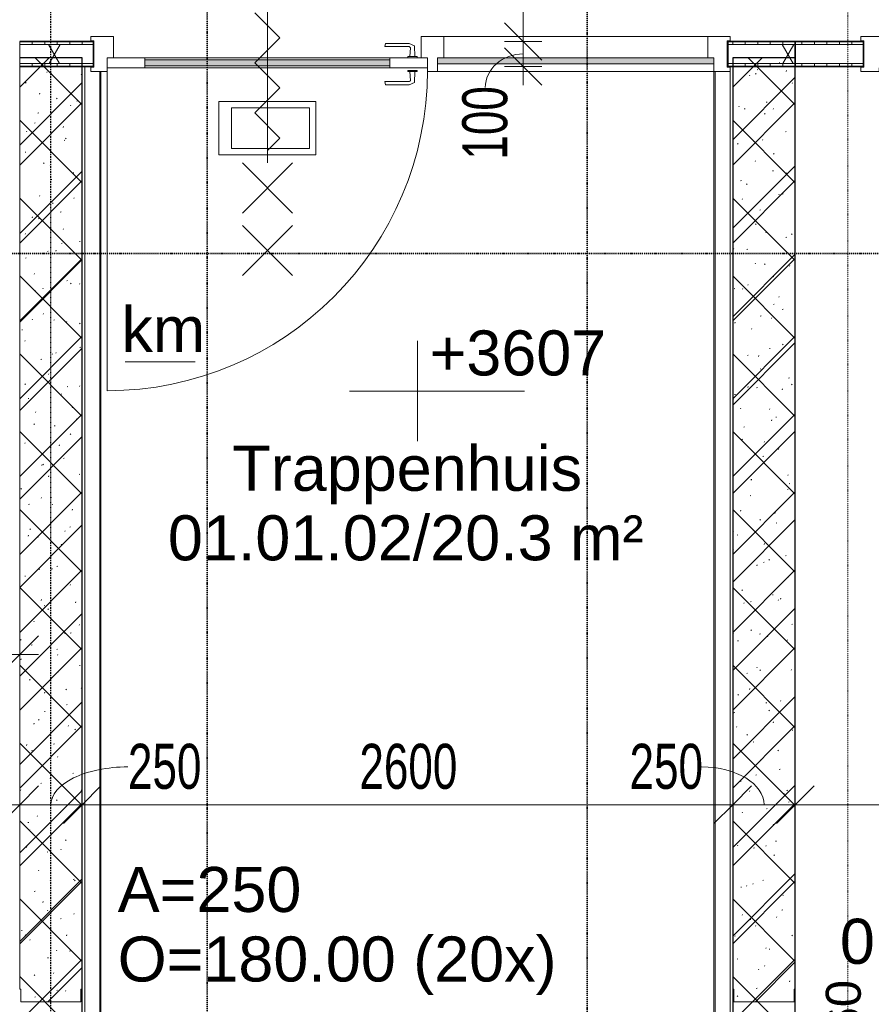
# Model space of a CAD drawing. Header units: millimetres. Extents: x -80560 to 110805, y -11020 to 52719.
# Tile 58 of 184: x 50970 to 54374, y 14303 to 18237. Entities that reach past the tile are written whole.
import ezdxf

# ---------------------------------------------------------------- set-up
doc = ezdxf.new("R2010")
doc.units = ezdxf.units.MM
doc.linetypes.add('CENTER2', pattern=[20, 8, -4, 4, -4])
doc.linetypes.add('DASHDOT2', pattern=[8, 4, -2, 0, -2])
for name, color, linetype, lineweight in [('A-ANNO-DIMS', 211, 'Continuous', 9), ('A-ANNO-DIMS-100', 211, 'Continuous', 9), ('A-ANNO-NOTE', 131, 'Continuous', 18), ('A-AREA-IDEN', 2, 'Continuous', 9), ('A-DETL', 90, 'Continuous', 18), ('A-DETL-GENF', 92, 'Continuous', 18), ('A-DOOR', 31, 'Continuous', 18), ('A-FLOR', 192, 'Continuous', 18), ('A-FLOR-OTLN', 51, 'Continuous', 18), ('A-GLAZ', 151, 'Continuous', 18), ('A-WALL', 113, 'Continuous', 35), ('A-WALL-PATT', 111, 'Continuous', 35), ('G-ANNO-DIMS', 111, 'Continuous', 9), ('G-ANNO-SYMB', 111, 'Continuous', 9), ('G-ANNO-TEXT', 231, 'Continuous', 9), ('I-WALL', 2, 'Continuous', 18), ('S-GRID', 1, 'Continuous', 9), ('S-STRS-IDEN', 31, 'Continuous', 18)]:
    doc.layers.add(name, color=color, linetype=linetype, lineweight=lineweight)
doc.styles.add('Arial', font='arial.ttf', dxfattribs={"height": 180})
doc.styles.add('Arial_1', font='arial.ttf', dxfattribs={"height": 140})
doc.styles.add('Arial_5', font='arial.ttf', dxfattribs={"width": 0.7, "height": 180})
doc.dimstyles.new('n3o_1_8_2', dxfattribs={"dimscale": 304.8, "dimtxt": 183.646692, "dimasz": 0.492126, "dimexe": 0.246063, "dimexo": 0.0625, "dimgap": 0.032808, "dimtad": 1, "dimdec": 0, "dimdsep": 46, "dimtxsty": 'Arial_5', "dimblk1": 'OBLIQUE', "dimblk2": 'OBLIQUE', "dimsah": 1, "dimcen": 0.09, "dimdle": 0.246063, "dimazin": 0, "dimtfac": 1, "dimtdec": 4, "dimtix": 1, "dimtmove": 1, "dimatfit": 3, "dimfxl": 0.246063, "dimfxlon": 1, "dimtvp": 1, "dimtolj": 1, "dimtzin": 0, "dimarcsym": 2})
doc.dimstyles.new('n3o_1_8_3', dxfattribs={"dimscale": 304.8, "dimtxt": 183.646692, "dimasz": 0.492126, "dimexe": 0.246063, "dimexo": 0.0625, "dimgap": 0.032808, "dimtad": 1, "dimdec": 0, "dimdsep": 46, "dimtxsty": 'Arial_5', "dimblk1": 'OBLIQUE', "dimblk2": 'OBLIQUE', "dimsah": 1, "dimcen": 0.09, "dimdle": 0.246063, "dimazin": 0, "dimtfac": 1, "dimtdec": 4, "dimtix": 1, "dimtmove": 0, "dimatfit": 3, "dimfxl": 0.246063, "dimfxlon": 1, "dimtvp": 1, "dimtolj": 1, "dimtzin": 0, "dimarcsym": 2})
pattern_1 = [(45, (0, 0), (-176.7767, 176.7767), []), (17, (0, 0), (51.37877, 156.87645), [3.353, -159.647, 3.353, -88.647, -134]), (17, (0, 0), (51.37877, 156.87645), [-255, 3.353, -130.647]), (48, (0, 0), (-36.014, 160.26226), [3.353, -158.647, 3.353, -160.647, -132]), (48, (0, 0), (-36.014, 160.26226), [-326, 3.353, -128.647]), (71, (0, 0), (-94.825, 133.12483), [3.353, -156.647, 3.353, -87.247, -131]), (71, (0, 0), (-94.825, 133.12483), [-250.6, 3.353, -127.647])]
pattern_2 = [(90, (55346.07, 18050), (-50, -1e-13), [])]
pattern_3 = [(60, (24894.82, 0), (-274.963, 158.75), []), (120, (24894.82, 0), (-274.963, -158.75), [])]
pattern_4 = [(90, (52519.82, 18050), (-50, -2e-13), [])]

# ---------------------------------------------------------------- blocks, each defined once
blk = doc.blocks.new('19112_SW_LeonardoCollege_R2020_rvt-1-DO_01 eerste verdieping')
at = {"layer": 'A-WALL-PATT', "lineweight": 5}
h = blk.add_hatch(dxfattribs=at)
h.set_pattern_fill('FP_166', color=10, angle=45, style=0, pattern_type=2)
h.set_pattern_definition([(135, (26325, 14167.5), (-155.563, -155.563), []), (225, (26325, 14167.5), (155.563, -155.563), [])])
h.paths.add_polyline_path([(26325, 10250), (26325, 18085), (26075, 18085), (26075, 10250), (26238.4, 10250)], flags=0)
h = blk.add_hatch(dxfattribs=at)
h.set_pattern_fill('FP_167', color=10, angle=45, style=0, pattern_type=2)
h.set_pattern_definition([(135, (29175, 14167.5), (-155.563, -155.563), []), (225, (29175, 14167.5), (155.563, -155.563), [])])
h.paths.add_polyline_path([(29175, 10250), (29175, 18085), (28925, 18085), (28925, 10250), (29028.3, 10250)], flags=0)
at = {"layer": 'A-FLOR', "color": 250, "lineweight": 9}
for p, q in [((27626.5, 18085), (26450, 18085)), ((27680, 18085), (27663.5, 18085))]:
    blk.add_line(p, q, dxfattribs=at)
at = {"layer": 'I-WALL', "color": 50, "lineweight": 25}
for p, q in [((26325, 18085), (26075, 18085)), ((26325, 10250), (26325, 18085)), ((28925, 18085), (28925, 10250)), ((29175, 18085), (28925, 18085)), ((29175, 10250), (29175, 18085))]:
    blk.add_line(p, q, dxfattribs=at)
blk = doc.blocks.new('95251-Leonardo College Leiden_rvt-1-DO_01 eerste verdieping')
at = {"layer": 'A-WALL-PATT', "lineweight": 9}
h = blk.add_hatch(dxfattribs=at)
h.set_pattern_fill('FP_182', color=55, style=0, pattern_type=2)
h.set_pattern_definition(pattern_1)
h.paths.add_polyline_path([(26200, 14312.5), (26320, 14312.5), (26320, 14362.5), (26325, 14362.5), (26325, 18085), (26075, 18085), (26075, 14362.5), (26080, 14362.5), (26080, 14312.5), (26091.6, 14312.5)], flags=0)
h = blk.add_hatch(dxfattribs=at)
h.set_pattern_fill('FP_182', color=55, style=0, pattern_type=2)
h.set_pattern_definition(pattern_1)
h.paths.add_polyline_path([(29050, 14312.5), (29170, 14312.5), (29170, 14362.5), (29175, 14362.5), (29175, 18085), (28925, 18085), (28925, 14362.5), (28930, 14362.5), (28930, 14312.5), (29028.3, 14312.5)], flags=0)
at = {"layer": 'A-WALL', "color": 170, "lineweight": 5}
for p, q in [((26075, 18085), (26075, 14362.5)), ((26325, 18085), (26075, 18085)), ((26325, 14362.5), (26325, 18085)), ((28925, 18085), (28925, 14362.5)), ((29175, 18085), (28925, 18085)), ((29175, 14362.5), (29175, 18085)), ((26075, 14362.5), (26080, 14362.5)), ((26080, 14362.5), (26080, 14312.5)), ((26320, 14312.5), (26320, 14362.5)), ((26320, 14362.5), (26325, 14362.5)), ((28925, 14362.5), (28930, 14362.5)), ((28930, 14362.5), (28930, 14312.5)), ((29170, 14312.5), (29170, 14362.5)), ((29170, 14362.5), (29175, 14362.5)), ((26080, 14312.5), (26320, 14312.5)), ((28930, 14312.5), (29170, 14312.5))]:
    blk.add_line(p, q, dxfattribs=at)
blk = doc.blocks.new('32_n3o_deur_enkel - 90x139_17_K_930_2410x1080_deur vv glasstrook_Deur_ extra kierdichting en valdorpel-34136963-DO_01 eerste verdieping')
at = {"layer": 'A-GLAZ'}
for p, q in [((-540, 69.5), (-450, 69.5)), ((-540, 52.5), (-540, 69.5)), ((-528, 52.5), (-540, 52.5)), ((-528, -52.5), (-528, 52.5)), ((-450, 69.5), (-450, -15.5)), ((450, 69.5), (540, 69.5)), ((450, -15.5), (450, 69.5)), ((528, 52.5), (528, -52.5)), ((540, 52.5), (528, 52.5)), ((540, 69.5), (540, 52.5)), ((-540, -52.5), (-528, -52.5)), ((-540, -69.5), (-540, -52.5)), ((-467, -69.5), (-540, -69.5)), ((-467, -55.5), (-467, -69.5)), ((467, -69.5), (467, -55.5)), ((540, -69.5), (467, -69.5)), ((528, -52.5), (540, -52.5)), ((540, -52.5), (540, -69.5))]:
    blk.add_line(p, q, dxfattribs=at)
blk = doc.blocks.new('32_n3o_deur_enkel met zijlicht - 90x139_17_K_980_2410x2555_deur volglas_60 min_zs_noodtrap-34330677-DO_01 eerste verdieping')
at = {"layer": 'A-GLAZ'}
for p, q in [((-1212.5, 69.5), (-1277.5, 69.5)), ((-1277.5, 69.5), (-1277.5, 52.5)), ((-1277.5, 52.5), (-1265.5, 52.5)), ((-1265.5, 52.5), (-1265.5, -52.5)), ((-1212.5, 39.5), (-1212.5, 69.5)), ((-1212.5, 69.5), (-107.5, 69.5)), ((-67.5, 69.5), (-107.5, 69.5)), ((-107.5, 69.5), (-107.5, 39.5)), ((-67.5, 55.5), (-67.5, 69.5)), ((1277.5, 69.5), (1212.5, 69.5)), ((1212.5, 69.5), (1212.5, 55.5)), ((1265.5, -52.5), (1265.5, 52.5)), ((1265.5, 52.5), (1277.5, 52.5)), ((1277.5, 52.5), (1277.5, 69.5)), ((-1187.5, -69.5), (-1187.5, 15.5)), ((-132.5, 15.5), (-132.5, -69.5)), ((-42.5, -69.5), (-42.5, 15.5)), ((1187.5, 15.5), (1187.5, -69.5)), ((-1265.5, -52.5), (-1277.5, -52.5)), ((-1277.5, -52.5), (-1277.5, -69.5)), ((-1277.5, -69.5), (-1187.5, -69.5)), ((-132.5, -69.5), (-1187.5, -69.5)), ((-132.5, -69.5), (-42.5, -69.5)), ((1187.5, -69.5), (1277.5, -69.5)), ((1277.5, -52.5), (1265.5, -52.5)), ((1277.5, -69.5), (1277.5, -52.5))]:
    blk.add_line(p, q, dxfattribs=at)
blk = doc.blocks.new('30_n3o_deur_glas - 40mm_draai_60min_zs_LS-33475664-DO_01 eerste verdieping')
at = {"layer": 'A-DOOR'}
blk.add_hatch(color=256, dxfattribs=at).paths.add_polyline_path([(-150, 32), (-1130, 32), (-1130, 8), (-150, 8)], flags=0)
for p, q in [((-833.8, 174.2), (-833.8, 387.5)), ((-833.8, 387.5), (-446.2, 387.5)), ((-808.8, 199.2), (-808.8, 362.5)), ((-808.8, 362.5), (-496.2, 362.5)), ((-496.2, 362.5), (-496.2, 199.2)), ((-446.2, 387.5), (-446.2, 174.2)), ((-496.2, 199.2), (-808.8, 199.2)), ((-446.2, 174.2), (-833.8, 174.2)), ((-1130, 40), (-1280, 40)), ((-1280, 40), (-1280, 0)), ((-1130, 0), (-1130, 40)), ((-1130, 40), (-150, 40)), ((0, 40), (-150, 40)), ((-150, 40), (-150, 0)), ((0, 0), (0, 40)), ((-1280, 0), (-1130, 0)), ((-150, 32), (-1130, 32)), ((-1130, 32), (-1130, 8)), ((-1130, 8), (-150, 8)), ((-150, 0), (-1130, 0)), ((-150, 8), (-150, 32)), ((-150, 0), (0, 0))]:
    blk.add_line(p, q, dxfattribs=at)
blk = doc.blocks.new('30_n3o_beslag_deurkruk_met_schild - std-V241-DO_01 eerste verdieping')
at = {"layer": 'A-DOOR'}
for p, q in [((-18.5, 0), (-18.5, -5)), ((18.5, -5), (18.5, 0)), ((-18.5, -5), (18.5, -5)), ((-7.8, -48.4), (-10, -5)), ((10, -5), (8.3, -39.7)), ((12.7, -58), (-7.8, -48.4)), ((108, -58), (12.7, -58)), ((13.3, -45), (111, -45)), ((111, -45), (108, -58))]:
    blk.add_line(p, q, dxfattribs=at)
at = {"layer": 'A-DOOR', "flags": 128}
blk.add_lwpolyline([(8.3, -39.7), (8.6, -41.7), (9.6, -43.4), (11.3, -44.6), (13.3, -45)], dxfattribs=at)
blk = doc.blocks.new('30_n3o_beslag_deurkruk_met_schild - std-V242-DO_01 eerste verdieping')
at = {"layer": 'A-DOOR'}
for p, q in [((-10, 5), (-7.8, 48.4)), ((-7.8, 48.4), (12.7, 58)), ((8.3, 39.7), (10, 5)), ((12.7, 58), (108, 58)), ((111, 45), (13.3, 45)), ((108, 58), (111, 45)), ((18.5, 5), (-18.5, 5)), ((-18.5, 5), (-18.5, 0)), ((18.5, 0), (18.5, 5)), ((-18.5, 0), (18.5, 0))]:
    blk.add_line(p, q, dxfattribs=at)
at = {"layer": 'A-DOOR', "flags": 128}
blk.add_lwpolyline([(13.3, 45), (11.3, 44.6), (9.6, 43.4), (8.6, 41.7), (8.3, 39.7)], dxfattribs=at)
blk = doc.blocks.new('00_n3o_symbool_swingangle - std-33475685-DO_01 eerste verdieping')
at = {"layer": 'A-DOOR'}
blk.add_line((-415, -10), (-415, -1290), dxfattribs=at)
blk.add_arc((-415, -10), 1280, 270, 0, dxfattribs=at)
blk = doc.blocks.new('30_n3o_raam_vast - 24mm-33475654-DO_01 eerste verdieping')
at = {"layer": 'A-DOOR'}
blk.add_hatch(color=256, dxfattribs=at).paths.add_polyline_path([(-989.6, 24), (-1105, 24), (-1105, 0), (0, 0), (0, 24), (-402.3, 24)], flags=0)
for p, q in [((0, 24), (-1105, 24)), ((-1105, 24), (-1105, 0)), ((-1105, 0), (0, 0)), ((0, 0), (0, 24))]:
    blk.add_line(p, q, dxfattribs=at)
blk = doc.blocks.new('01_n3o_symbool_lijn_met_tekst - brandwerend_B60-31157474-DO_01 eerste verdieping')
at = {"layer": 'A-DETL-GENF', "color": 3, "linetype": 'DASHDOT2'}
blk.add_line((0, 0), (8362.5, 0), dxfattribs=at)
blk = doc.blocks.new('DIMBLOCK345-DO_01 eerste verdieping')
at = {"layer": 'A-ANNO-DIMS-100'}
for p, q in [((52982.3, 22735), (52907.3, 22810)), ((53057.3, 22735), (52907.3, 22735)), ((52982.3, 22735), (52982.3, 18150)), ((52982.3, 22735), (53057.3, 22660)), ((52982.3, 22735), (53057.3, 22735)), ((52982.3, 18150), (52907.3, 18225)), ((53057.3, 18150), (52907.3, 18150)), ((52982.3, 18150), (53057.3, 18075)), ((52982.3, 18150), (53057.3, 18150))]:
    blk.add_line(p, q, dxfattribs=at)
at = {"layer": 'A-ANNO-DIMS-100', "color": 0, "insert": (52738.6, 20250.4), "char_height": 180, "width": 461.094, "attachment_point": 1, "rotation": 90, "line_spacing_factor": 0.941778, "style": 'Arial_5'}
blk.add_mtext('4585', dxfattribs=at)
blk = doc.blocks.new('_Oblique')
at = {"color": 0, "linetype": 'ByBlock', "lineweight": -2}
blk.add_line((-0.5, -0.5), (0.5, 0.5), dxfattribs=at)
blk = doc.blocks.new('DIMBLOCK346-DO_01 eerste verdieping')
at = {"layer": 'A-ANNO-DIMS-100'}
for p, q in [((52982.3, 18150), (52907.3, 18225)), ((53057.3, 18150), (52907.3, 18150)), ((52982.3, 18150), (52982.3, 17975)), ((52982.3, 18150), (53057.3, 18075)), ((52982.3, 18150), (53057.3, 18150)), ((52982.3, 18050), (52907.3, 18125)), ((53057.3, 18050), (52907.3, 18050)), ((52982.3, 18050), (53057.3, 17975)), ((52982.3, 18050), (53057.3, 18050))]:
    blk.add_line(p, q, dxfattribs=at)
blk.add_ellipse((52982.3, 17966.2), major_axis=(151.3, 0), ratio=0.884755, start_param=1.570796, end_param=3.141593, dxfattribs=at)
at = {"layer": 'A-ANNO-DIMS-100', "color": 0, "insert": (52738.6, 17678), "char_height": 180, "width": 345.821, "attachment_point": 1, "rotation": 90, "line_spacing_factor": 0.941778, "style": 'Arial_5'}
blk.add_mtext('100', dxfattribs=at)
blk = doc.blocks.new('Spot Elevations - default-305554-DO_01 eerste verdieping')
at = {"layer": 'G-ANNO-DIMS'}
for p, q in [((0, 2), (0, -2)), ((4.277, 0), (-2.723, 0))]:
    blk.add_line(p, q, dxfattribs=at)
blk = doc.blocks.new('DIMBLOCK438-DO_01 eerste verdieping')
at = {"layer": 'A-ANNO-DIMS-100'}
for p, q in [((50369.8, 15700), (50444.8, 15775)), ((50369.8, 15775), (50369.8, 15625)), ((50369.8, 15700), (50369.8, 15775)), ((50969.8, 15700), (51044.8, 15775)), ((50969.8, 15775), (50969.8, 15625)), ((50969.8, 15700), (50969.8, 15775)), ((50369.8, 15700), (50294.8, 15625)), ((50369.8, 15700), (51044.8, 15700)), ((50969.8, 15700), (50894.8, 15625))]:
    blk.add_line(p, q, dxfattribs=at)
at = {"layer": 'A-ANNO-DIMS-100', "color": 0, "insert": (50525.7, 15943.6), "char_height": 180, "width": 345.821, "attachment_point": 1, "line_spacing_factor": 0.941778, "style": 'Arial_5'}
blk.add_mtext('600', dxfattribs=at)
blk = doc.blocks.new('DIMBLOCK470-DO_01 eerste verdieping')
at = {"layer": 'A-ANNO-DIMS-100'}
for p, q in [((45444.8, 15100), (45519.8, 15175)), ((45444.8, 15175), (45444.8, 15025)), ((45444.8, 15100), (45444.8, 15175)), ((50969.8, 15100), (51044.8, 15175)), ((50969.8, 15175), (50969.8, 15025)), ((50969.8, 15100), (50969.8, 15175)), ((45444.8, 15100), (45369.8, 15025)), ((45444.8, 15100), (50969.8, 15100)), ((50969.8, 15100), (50894.8, 15025))]:
    blk.add_line(p, q, dxfattribs=at)
at = {"layer": 'A-ANNO-DIMS-100', "color": 0, "insert": (48015.2, 15343.6), "char_height": 180, "width": 461.094, "attachment_point": 1, "line_spacing_factor": 0.941778, "style": 'Arial_5'}
blk.add_mtext('5525', dxfattribs=at)
blk = doc.blocks.new('DIMBLOCK471-DO_01 eerste verdieping')
at = {"layer": 'A-ANNO-DIMS-100'}
for p, q in [((50969.8, 15100), (51044.8, 15175)), ((50969.8, 15175), (50969.8, 15025)), ((50969.8, 15100), (50969.8, 15175)), ((51219.8, 15100), (51294.8, 15175)), ((51219.8, 15175), (51219.8, 15025)), ((51219.8, 15100), (51219.8, 15175)), ((50969.8, 15100), (50894.8, 15025)), ((50969.8, 15100), (51219.8, 15100)), ((51219.8, 15100), (51144.8, 15025))]:
    blk.add_line(p, q, dxfattribs=at)
blk.add_ellipse((51402.5, 15100), major_axis=(307.7, 0), ratio=0.491605, start_param=1.570796, end_param=3.141593, dxfattribs=at)
at = {"layer": 'A-ANNO-DIMS-100', "color": 0, "insert": (51402.5, 15343.6), "char_height": 180, "width": 345.821, "attachment_point": 1, "line_spacing_factor": 0.941778, "style": 'Arial_5'}
blk.add_mtext('250', dxfattribs=at)
blk = doc.blocks.new('DIMBLOCK472-DO_01 eerste verdieping')
at = {"layer": 'A-ANNO-DIMS-100'}
for p, q in [((51219.8, 15100), (51294.8, 15175)), ((51219.8, 15175), (51219.8, 15025)), ((51219.8, 15100), (51219.8, 15175)), ((53819.8, 15100), (53894.8, 15175)), ((53819.8, 15175), (53819.8, 15025)), ((53819.8, 15100), (53819.8, 15175)), ((51219.8, 15100), (51144.8, 15025)), ((51219.8, 15100), (53819.8, 15100)), ((53819.8, 15100), (53744.8, 15025))]:
    blk.add_line(p, q, dxfattribs=at)
at = {"layer": 'A-ANNO-DIMS-100', "color": 0, "insert": (52327.7, 15343.6), "char_height": 180, "width": 461.094, "attachment_point": 1, "line_spacing_factor": 0.941778, "style": 'Arial_5'}
blk.add_mtext('2600', dxfattribs=at)
blk = doc.blocks.new('DIMBLOCK473-DO_01 eerste verdieping')
at = {"layer": 'A-ANNO-DIMS-100'}
for p, q in [((53819.8, 15100), (53894.8, 15175)), ((53819.8, 15175), (53819.8, 15025)), ((53819.8, 15100), (53819.8, 15175)), ((54069.8, 15100), (54144.8, 15175)), ((54069.8, 15175), (54069.8, 15025)), ((54069.8, 15100), (54069.8, 15175)), ((53819.8, 15100), (53744.8, 15025)), ((53819.8, 15100), (54069.8, 15100)), ((54069.8, 15100), (53994.8, 15025))]:
    blk.add_line(p, q, dxfattribs=at)
blk.add_ellipse((53695.6, 15100), major_axis=(249.3, 0), ratio=0.606872, start_param=0, end_param=1.570796, dxfattribs=at)
at = {"layer": 'A-ANNO-DIMS-100', "color": 0, "insert": (53407.4, 15343.6), "char_height": 180, "width": 345.821, "attachment_point": 1, "line_spacing_factor": 0.941778, "style": 'Arial_5'}
blk.add_mtext('250', dxfattribs=at)
blk = doc.blocks.new('DIMBLOCK474-DO_01 eerste verdieping')
at = {"layer": 'A-ANNO-DIMS-100'}
for p, q in [((54069.8, 15100), (54144.8, 15175)), ((54069.8, 15175), (54069.8, 15025)), ((54069.8, 15100), (54069.8, 15175)), ((56622.3, 15100), (56697.3, 15175)), ((56622.3, 15175), (56622.3, 15025)), ((56622.3, 15100), (56622.3, 15175)), ((54069.8, 15100), (53994.8, 15025)), ((54069.8, 15100), (56622.3, 15100)), ((56622.3, 15100), (56547.3, 15025))]:
    blk.add_line(p, q, dxfattribs=at)
at = {"layer": 'A-ANNO-DIMS-100', "color": 0, "insert": (55153.9, 15343.6), "char_height": 180, "width": 461.094, "attachment_point": 1, "line_spacing_factor": 0.941778, "style": 'Arial_5'}
blk.add_mtext('2553', dxfattribs=at)

msp = doc.modelspace()

# ---------------------------------------------------------------- hatches: boundary and pattern name
at = {"layer": 'A-WALL-PATT', "lineweight": 18}
h = msp.add_hatch(dxfattribs=at)
h.set_pattern_fill('FP_84', color=256, angle=90, style=0, pattern_type=2)
h.set_pattern_definition(pattern_4)
h.paths.add_polyline_path([(53923.1, 18137.5), (54069.8, 18137.5), (54069.8, 18150), (53799.8, 18150), (53799.8, 18137.5)], flags=0)
h.paths.add_polyline_path([(51264.8, 18137.5), (51264.8, 18150), (50969.8, 18150), (50969.8, 18137.5)], flags=0)
h = msp.add_hatch(dxfattribs=at)
h.set_pattern_fill('FP_36', color=256, angle=90, style=0, pattern_type=2)
h.set_pattern_definition(pattern_2)
h.paths.add_polyline_path([(56647.3, 18137.5), (56742.3, 18137.5), (56742.3, 18150), (56602.3, 18150), (56602.3, 18137.5), (56622.3, 18137.5)], flags=0)
h.paths.add_polyline_path([(55542.3, 18137.5), (55542.3, 18150), (55402.3, 18150), (55402.3, 18137.5)], flags=0)
h.paths.add_polyline_path([(54216.8, 18137.5), (54342.3, 18137.5), (54342.3, 18150), (54069.8, 18150), (54069.8, 18137.5)], flags=0)
h = msp.add_hatch(dxfattribs=at)
h.set_pattern_fill('FP_2', color=256, style=0, pattern_type=2)
h.set_pattern_definition(pattern_3)
h.paths.add_polyline_path([(51264.8, 18062.5), (51264.8, 18137.5), (50969.8, 18137.5), (50969.8, 18062.5)], flags=0)
h.paths.add_polyline_path([(54069.8, 18062.5), (54069.8, 18137.5), (53799.8, 18137.5), (53799.8, 18062.5), (53923.1, 18062.5)], flags=0)
h = msp.add_hatch(dxfattribs=at)
h.set_pattern_fill('FP_2', color=256, style=0, pattern_type=2)
h.set_pattern_definition(pattern_3)
h.paths.add_polyline_path([(56634.8, 18062.5), (56647.3, 18062.5), (56647.3, 18137.5), (56602.3, 18137.5), (56602.3, 18062.5), (56622.3, 18062.5)], flags=0)
h.paths.add_polyline_path([(54216.8, 18062.5), (54342.3, 18062.5), (54342.3, 18137.5), (54069.8, 18137.5), (54069.8, 18062.5)], flags=0)
h.paths.add_polyline_path([(55447.3, 18062.5), (55542.3, 18062.5), (55542.3, 18137.5), (55402.3, 18137.5), (55402.3, 18062.5), (55434.8, 18062.5)], flags=0)
h = msp.add_hatch(dxfattribs=at)
h.set_pattern_fill('FP_84', color=256, angle=90, style=0, pattern_type=2)
h.set_pattern_definition(pattern_4)
h.paths.add_polyline_path([(53923.1, 18050), (54069.8, 18050), (54069.8, 18062.5), (53799.8, 18062.5), (53799.8, 18050)], flags=0)
h.paths.add_polyline_path([(51264.8, 18050), (51264.8, 18062.5), (50969.8, 18062.5), (50969.8, 18050)], flags=0)
h = msp.add_hatch(dxfattribs=at)
h.set_pattern_fill('FP_36', color=256, angle=90, style=0, pattern_type=2)
h.set_pattern_definition(pattern_2)
h.paths.add_polyline_path([(56602.3, 18050), (56622.3, 18050), (56622.3, 18062.5), (56602.3, 18062.5)], flags=0)
h.paths.add_polyline_path([(54342.3, 18050), (54342.3, 18062.5), (54069.8, 18062.5), (54069.8, 18050), (54216.8, 18050)], flags=0)
h.paths.add_polyline_path([(55434.8, 18050), (55434.8, 18062.5), (55402.3, 18062.5), (55402.3, 18050), (55422.3, 18050)], flags=0)
h.paths.add_polyline_path([(55509.8, 18050), (55542.3, 18050), (55542.3, 18062.5), (55509.8, 18062.5)], flags=0)

# ---------------------------------------------------------------- linework, layer by layer
at = {"layer": 'A-ANNO-NOTE', "lineweight": 9}
for p, q in [((51959.8, 18464.5), (51959.8, 17664.5)), ((51959.8, 18464.5), (51959.8, 17664.5)), ((52009.9, 18164.6), (51909.8, 18264.7)), ((51909.8, 18064.5), (52009.9, 18164.6)), ((51909.8, 18064.5), (52009.9, 17964.4)), ((52009.9, 17964.4), (51909.8, 17864.3)), ((51909.8, 17864.3), (52009.9, 17764.2)), ((52009.9, 17764.2), (51959.8, 17714.2)), ((52059.8, 17464.5), (51859.8, 17664.5)), ((51859.8, 17464.5), (52059.8, 17664.5)), ((52059.8, 17214.5), (51859.8, 17414.5)), ((51859.8, 17214.5), (52059.8, 17414.5))]:
    msp.add_line(p, q, dxfattribs=at)
at = {"layer": 'A-DETL'}
msp.add_line((51391.8, 16869.6), (51671.8, 16869.6), dxfattribs=at)
at = {"layer": 'A-FLOR'}
for p, q in [((52521.3, 18085), (51344.8, 18085)), ((52574.8, 18085), (52558.3, 18085))]:
    msp.add_line(p, q, dxfattribs=at)
at = {"layer": 'A-FLOR-OTLN'}
for p, q in [((51264.8, 18085), (51266.8, 18085)), ((53797.8, 18085), (53799.8, 18085)), ((51229.8, 14230), (51229.8, 18050)), ((51289.8, 14230), (51289.8, 18030.5)), ((51294.8, 14230), (51294.8, 18030.5)), ((53744.8, 18030.5), (53744.8, 14230)), ((53749.8, 18030.5), (53749.8, 14230)), ((53809.8, 18050), (53809.8, 18047.5)), ((53809.8, 18030.5), (53809.8, 14230))]:
    msp.add_line(p, q, dxfattribs=at)
at = {"layer": 'A-WALL', "lineweight": 18}
for p, q in [((50969.8, 18137.5), (51264.8, 18137.5)), ((50969.8, 18137.5), (50969.8, 18062.5)), ((53799.8, 18137.5), (54069.8, 18137.5)), ((54069.8, 18137.5), (54342.3, 18137.5)), ((50969.8, 18062.5), (51264.8, 18062.5)), ((53799.8, 18062.5), (54069.8, 18062.5)), ((54069.8, 18062.5), (54342.3, 18062.5))]:
    msp.add_line(p, q, dxfattribs=at)
at = {"layer": 'G-ANNO-SYMB', "linetype": 'DASHDOT2', "lineweight": 35}
for p, q in [((53238.2, 18721.9), (53238.2, 9121)), ((51719.6, 18686.8), (51719.6, 9164.7)), ((36171.8, 17302.3), (104099.5, 17302.3))]:
    msp.add_line(p, q, dxfattribs=at)
at = {"layer": 'I-WALL', "lineweight": 35}
for p, q in [((51264.8, 18150), (50969.8, 18150)), ((51264.8, 18050), (51264.8, 18150)), ((54069.8, 18150), (53799.8, 18150)), ((53799.8, 18150), (53799.8, 18050)), ((54342.3, 18150), (54069.8, 18150)), ((54069.8, 18150), (54069.8, 18050)), ((54069.8, 18050), (54069.8, 18150)), ((54342.3, 18050), (54342.3, 18150)), ((50969.8, 18050), (51264.8, 18050)), ((53799.8, 18050), (54069.8, 18050)), ((54069.8, 18050), (54342.3, 18050))]:
    msp.add_line(p, q, dxfattribs=at)
at = {"layer": 'S-GRID', "linetype": 'CENTER2', "lineweight": 25}
msp.add_line((51094.8, 4383.3), (51094.8, 52119.1), dxfattribs=at)

# ---------------------------------------------------------------- block references
at = {"color": 250, "lineweight": 5}
for name in ['19112_SW_LeonardoCollege_R2020_rvt-1-DO_01 eerste verdieping', '95251-Leonardo College Leiden_rvt-1-DO_01 eerste verdieping']:
    msp.add_blockref(name, (24894.8, 0), dxfattribs=at)
at = {"layer": 'A-DETL-GENF', "color": 3, "linetype": 'DASHDOT2', "rotation": 90}
msp.add_blockref('01_n3o_symbool_lijn_met_tekst - brandwerend_B60-31157474-DO_01 eerste verdieping', (54279.8, 10000), dxfattribs=at)
at = {"layer": 'A-DOOR', "rotation": 180}
for name, p in [('30_n3o_beslag_deurkruk_met_schild - std-V241-DO_01 eerste verdieping', (52539.8, 18084.5)), ('30_n3o_deur_glas - 40mm_draai_60min_zs_LS-33475664-DO_01 eerste verdieping', (51319.8, 18084.5)), ('30_n3o_raam_vast - 24mm-33475654-DO_01 eerste verdieping', (52639.8, 18084.5)), ('30_n3o_beslag_deurkruk_met_schild - std-V242-DO_01 eerste verdieping', (52539.8, 18034.5))]:
    msp.add_blockref(name, p, dxfattribs=at)
at = {"layer": 'A-DOOR'}
msp.add_blockref('00_n3o_symbool_swingangle - std-33475685-DO_01 eerste verdieping', (51734.8, 18044.5), dxfattribs=at)
at = {"layer": 'A-GLAZ', "rotation": 180}
msp.add_blockref('32_n3o_deur_enkel met zijlicht - 90x139_17_K_980_2410x2555_deur volglas_60 min_zs_noodtrap-34330677-DO_01 eerste verdieping', (52532.3, 18100), dxfattribs=at)
at = {"layer": 'A-GLAZ'}
msp.add_blockref('32_n3o_deur_enkel - 90x139_17_K_930_2410x1080_deur vv glasstrook_Deur_ extra kierdichting en valdorpel-34136963-DO_01 eerste verdieping', (54872.3, 18100), dxfattribs=at)
at = {"layer": 'G-ANNO-DIMS', "xscale": 99.99999999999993, "yscale": 99.99999999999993, "zscale": 99.99999999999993}
msp.add_blockref('Spot Elevations - default-305554-DO_01 eerste verdieping', (52559.9, 16753.3), dxfattribs=at)

# ---------------------------------------------------------------- texts
at = {"layer": 'A-ANNO-NOTE', "color": 3, "linetype": 'DASHDOT2', "insert": (54191.8, 14052), "char_height": 140, "width": 408.861, "attachment_point": 1, "rotation": 90, "style": 'Arial_1'}
msp.add_mtext('B60', dxfattribs=at)
at = {"layer": 'A-AREA-IDEN', "char_height": 180, "attachment_point": 1, "style": 'Arial'}
for s, insert, width in [('Trappenhuis', (51820.1, 16534.5), 1643.459), ('01.01.02/20.3 m²', (51562.2, 16256.7), 2260.759), ('01.04.01/16.1 m²', (54248.2, 14644.4), 2260.759)]:
    msp.add_mtext(s, dxfattribs=dict(at, insert=insert, width=width))
at = {"layer": 'G-ANNO-DIMS', "insert": (52608.2, 16995.5), "char_height": 180, "width": 843.994, "attachment_point": 1, "line_spacing_factor": 0.941778, "style": 'Arial'}
msp.add_mtext('+3607', dxfattribs=at)
at = {"layer": 'G-ANNO-TEXT', "color": 7, "insert": (51376.5, 17089.7), "char_height": 180, "width": 400.844, "attachment_point": 1, "style": 'Arial'}
msp.add_mtext('km', dxfattribs=at)
at = {"layer": 'S-STRS-IDEN', "lineweight": 9, "char_height": 180, "attachment_point": 1, "style": 'Arial'}
for s, insert, width in [('A=250', (51361.6, 14851.5), 881.856), ('O=180.00 (20x)', (51361.6, 14573.7), 2076.371)]:
    msp.add_mtext(s, dxfattribs=dict(at, insert=insert, width=width))

# ---------------------------------------------------------------- dimensions: what is measured, and where the dimension line sits
at = {"layer": 'A-ANNO-DIMS'}
dim = msp.add_linear_dim(base=(52982.3, 18150), p1=(53057.3, 22735), p2=(53057.3, 18150), angle=90, dimstyle='n3o_1_8_3', override={"dimpost": '<>', "dimfxl": 4585}, dxfattribs=at)
dim.commit()
dim.dimension.update_dxf_attribs({"geometry": 'DIMBLOCK345-DO_01 eerste verdieping', "text_midpoint": (52880.4, 20442.5)})
dim = msp.add_linear_dim(base=(52982.3, 18050), p1=(53057.3, 18150), p2=(53057.3, 18050), angle=90, dimstyle='n3o_1_8_2', override={"dimpost": '<>', "dimfxl": 100}, dxfattribs=at)
dim.commit()
dim.dimension.update_dxf_attribs({"geometry": 'DIMBLOCK346-DO_01 eerste verdieping', "text_midpoint": (52858.6, 17850.9), "dimtype": 160, "text_rotation": 90})
for base, p1, p2, override, picture, middle in [((50969.8, 15700), (50369.8, 15775), (50969.8, 15775), {"dimpost": '<>', "dimfxl": 600}, 'DIMBLOCK438-DO_01 eerste verdieping', (50669.8, 15801.9)), ((50969.8, 15100), (45444.8, 15175), (50969.8, 15175), {"dimpost": '<>', "dimfxl": 5525}, 'DIMBLOCK470-DO_01 eerste verdieping', (48207.3, 15201.9)), ((53819.8, 15100), (51219.8, 15175), (53819.8, 15175), {"dimpost": '<>', "dimfxl": 2600}, 'DIMBLOCK472-DO_01 eerste verdieping', (52519.8, 15201.9)), ((56622.3189632, 15099.965013), (54069.8189632, 15174.965013), (56622.3189632, 15174.965013), {"dimpost": '<>', "dimfxl": 2552.5}, 'DIMBLOCK474-DO_01 eerste verdieping', (55346.0689632, 15201.9295429))]:
    dim = msp.add_linear_dim(base=base, p1=p1, p2=p2, dimstyle='n3o_1_8_3', override=override, dxfattribs=at)
    dim.commit()
    dim.dimension.update_dxf_attribs({"geometry": picture, "text_midpoint": middle})
for base, p1, p2, picture, middle in [((51219.8, 15100), (50969.8, 15175), (51219.8, 15175), 'DIMBLOCK471-DO_01 eerste verdieping', (51575.4, 15223.6)), ((54069.8, 15100), (53819.8, 15175), (54069.8, 15175), 'DIMBLOCK473-DO_01 eerste verdieping', (53580.3, 15223.6))]:
    dim = msp.add_linear_dim(base=base, p1=p1, p2=p2, dimstyle='n3o_1_8_2', override={"dimpost": '<>', "dimfxl": 250}, dxfattribs=at)
    dim.commit()
    dim.dimension.update_dxf_attribs({"geometry": picture, "text_midpoint": middle, "dimtype": 160})

doc.saveas('drawing.dxf')
